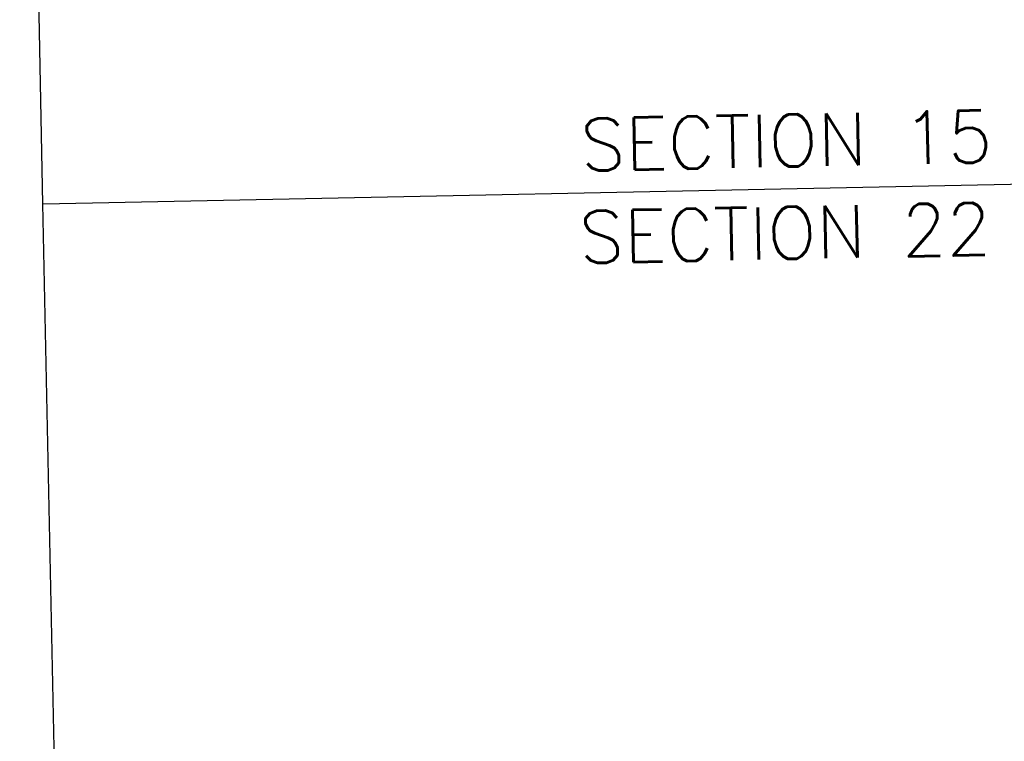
# Model space of a CAD drawing. Header units: feet. Extents: x 30669 to 99318, y 4696 to 26220.
# Tile 30 of 128: x 74695 to 75825, y 19277 to 20105. Entities that reach past the tile are written whole.
import ezdxf

# ---------------------------------------------------------------- set-up
doc = ezdxf.new("R2010")
doc.units = ezdxf.units.FT
doc.header["$LTSCALE"] = 600
doc.header["$MEASUREMENT"] = 0
doc.layers.add('ELRGOV', color=1, linetype='CONTINUOUS')
doc.layers.add('ETR', color=1, linetype='CONTINUOUS')
doc.styles.add('L200', font='simplex', dxfattribs={"height": 120})

msp = doc.modelspace()

# ---------------------------------------------------------------- linework, layer by layer
at = {"layer": 'ELRGOV', "linetype": 'Continuous'}
for p, q in [((74694.6, 21213.4), (74720.9, 19893.6)), ((76041.1, 19920), (74721.4, 19893.3)), ((74720.9, 19893.6), (74734.6, 19233.8))]:
    msp.add_line(p, q, dxfattribs=at)

# ---------------------------------------------------------------- texts
at = {"layer": 'ETR', "style": 'L200'}
for s, p in [('SECTION 15', (75339.2, 19931.4)), ('SECTION 22', (75337.7, 19825.4))]:
    msp.add_text(s, height=60, rotation=1.202, dxfattribs=at).set_placement(p)

doc.saveas('drawing.dxf')
